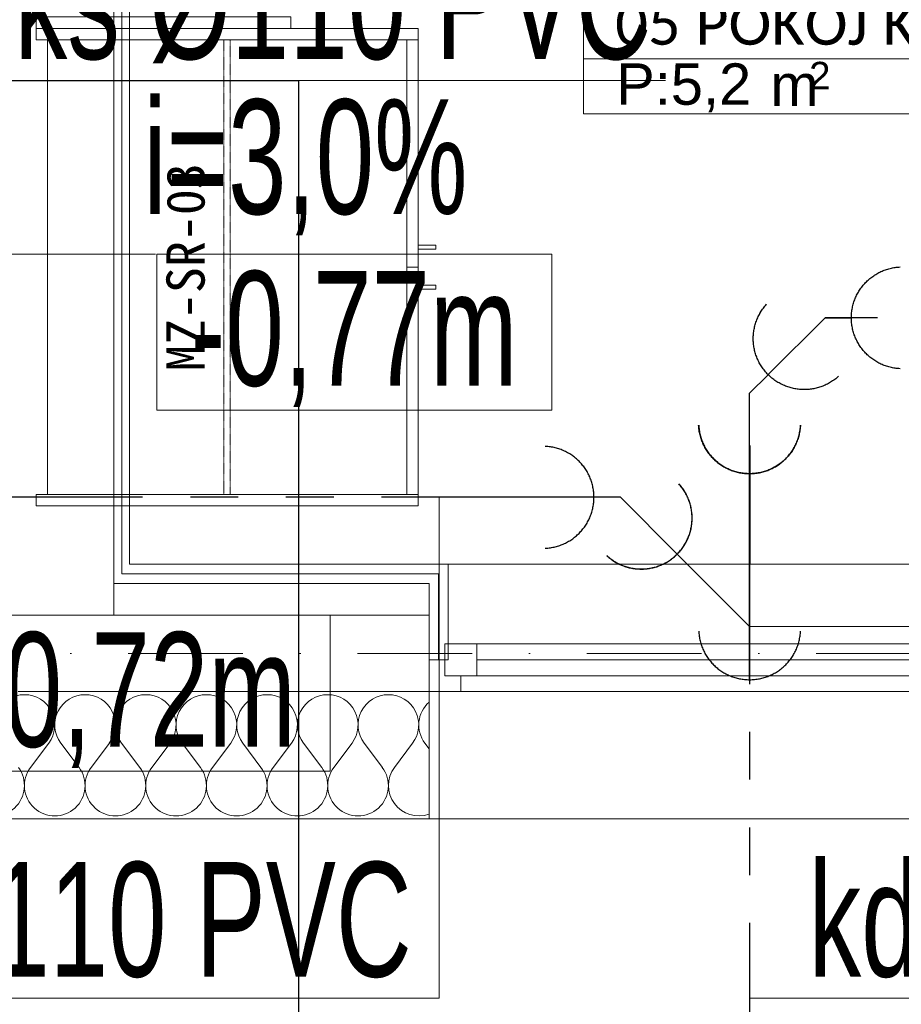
# Model space of a CAD drawing. Header units: centimetres. Extents: x -9388 to 91680, y -1419244 to 50347.
# Tile 9 of 183: x 9336 to 10720, y -711091 to -709545. Entities that reach past the tile are written whole.
import ezdxf
from ezdxf.enums import TextEntityAlignment as Align

# ---------------------------------------------------------------- set-up
doc = ezdxf.new("R2010")
doc.units = ezdxf.units.CM
for name, pattern in [('HIDDEN2', [0.1875, 0.125, -0.0625]), ('Kropki i Kreski', [360, 180, -90, 0, -90]), ('PHANTOM', [2.5, 1.25, -0.25, 0.25, -0.25, 0.25, -0.25])]:
    doc.linetypes.add(name, pattern=pattern)
for name, color, linetype in [('! Strefy Powierzchnie', 7, 'Continuous'), ('Okna ArchiCADa', 7, 'Continuous'), ('Osie', 7, 'Continuous')]:
    doc.layers.add(name, color=color, linetype=linetype)
for name, color, linetype, lineweight in [('Metryczki pomieszczeń ArchiCADa_Nr_pióra__6', 7, 'Continuous', 13), ('Okna ArchiCADa_Nr_pióra__23', 7, 'Continuous', 15), ('Okna ArchiCADa_Nr_pióra__3', 7, 'Continuous', 13), ('Okna ArchiCADa_Nr_pióra__41', 7, 'Continuous', 15), ('Osie_Nr_pióra__1', 7, 'Continuous', 13), ('Osie_Nr_pióra__4', 7, 'Continuous', 13), ('Q_ks_opis', 3, 'Continuous', 13), ('Q_podkład', 8, 'Continuous', 9), ('Q_wys prowadzenia instalacji', 6, 'Continuous', 13), ('Wnętrze - umeblowanie_Nr_pióra__1', 7, 'Continuous', 13), ('Wnętrze - umeblowanie_Nr_pióra__101', 7, 'Continuous', 5), ('Ściany wewnętrzne_Nr_pióra__1', 7, 'Continuous', 13), ('Ściany wewnętrzne_Nr_pióra__41', 7, 'Continuous', 15), ('Ściany zewnętrzne_Nr_pióra__1', 7, 'Continuous', 13), ('Ściany zewnętrzne_Nr_pióra__174', 7, 'Continuous', 5), ('Ściany zewnętrzne_Nr_pióra__41', 7, 'Continuous', 15)]:
    doc.layers.add(name, color=color, linetype=linetype, lineweight=lineweight)
doc.layers.add('Q_kd', color=7, linetype='PHANTOM', lineweight=30, true_color=0x01ff01)
doc.layers.add('Q_uwagi', color=7, linetype='Continuous', lineweight=30, true_color=0xff0101, plot=False)
doc.styles.add('Arial Narrow_____', font='ARIALN.TTF', dxfattribs={"width": 0.8})
doc.styles.add('GENERATED_STYLE_1', font='calibri.ttf')
doc.styles.add('GENERATED_STYLE_2', font='arial.ttf')
doc.styles.add('GENERATED_STYLE_3', font='calibri.ttf')
doc.styles.add('TT', font='ARIALN.TTF', dxfattribs={"height": 200})

# ---------------------------------------------------------------- blocks, each defined once
blk = doc.blocks.new('POKÓJ KIEROWNIKA_05_5', base_point=(38985.6, -710490.3))
at = {"layer": 'Metryczki pomieszczeń ArchiCADa_Nr_pióra__6', "linetype": 'Continuous'}
for p, q in [((38528, -710396.3), (38545.5, -710311.4)), ((38545.5, -710311.4), (39460.7, -710499.4)), ((38510.6, -710481.2), (38528, -710396.3)), ((39443.2, -710584.3), (38528, -710396.3)), ((38528, -710396.3), (39443.2, -710584.3)), ((39425.8, -710669.2), (38510.6, -710481.2)), ((39460.7, -710499.4), (39443.2, -710584.3)), ((39443.2, -710584.3), (39425.8, -710669.2))]:
    blk.add_line(p, q, dxfattribs=at)
at = {"layer": 'Metryczki pomieszczeń ArchiCADa_Nr_pióra__6'}
for tag, height, style, p in [('ROOM_NAME', 65, 'GENERATED_STYLE_1', (38594.5, -710321.1)), ('ROOM_AREA', 65, 'GENERATED_STYLE_2', (38577, -710413.7)), ('DUMMY_385', 65, 'GENERATED_STYLE_2', (38789.3, -710459)), ('DUMMY_386', 43.3, 'GENERATED_STYLE_2', (38874.2, -710472.3))]:
    blk.add_attdef(tag, text='', height=height, rotation=348.3916, dxfattribs=dict(at, style=style)).set_placement(p, align=Align.TOP_LEFT)
blk = doc.blocks.new('Standardowy znacznik siatki')
at = {"layer": 'Osie_Nr_pióra__4', "linetype": 'Kropki i Kreski'}
blk.add_line((1000, 0), (17990.8, 0), dxfattribs=at)
at = {"layer": 'Osie_Nr_pióra__1', "style": 'GENERATED_STYLE_3'}
for tag, p in [('AC_MarkerText_1_0', (-125, 4.9)), ('AC_MarkerText_1_1', (19115.8, 4.9))]:
    blk.add_attdef(tag, text='', height=100, rotation=360, dxfattribs=at).set_placement(p, align=Align.MIDDLE_CENTER)
blk = doc.blocks.new('Okno 19')
at = {"layer": 'Okna ArchiCADa_Nr_pióra__23', "color": 8, "linetype": 'Continuous'}
for p, q in [((-425, 25), (-375, 25)), ((-425, -25), (-425, 25)), ((-375, 25), (-375, -25)), ((-375, 25), (375, 25)), ((375, -25), (375, 25)), ((375, 25), (425, 25)), ((425, 25), (425, -25)), ((-450, 0), (-425, 0)), ((-425, 0), (-425, -25)), ((-375, 0), (375, 0)), ((425, -25), (425, 0)), ((425, 0), (450, 0)), ((-425, -25), (-400, -25)), ((-375, -25), (-425, -25)), ((-400, -25), (-400, -50)), ((375, -25), (-375, -25)), ((425, -25), (375, -25)), ((400, -50), (400, -25)), ((400, -25), (425, -25)), ((-400, -50), (-450, -50)), ((450, -50), (400, -50))]:
    blk.add_line(p, q, dxfattribs=at)
at = {"layer": 'Okna ArchiCADa_Nr_pióra__3', "color": 8, "linetype": 'Continuous'}
for p, q in [((-420, 150), (420, 150)), ((-375, 25), (375, 25)), ((400, -50), (-400, -50)), ((-450, -250), (450, -250))]:
    blk.add_line(p, q, dxfattribs=at)
at = {"layer": 'Okna ArchiCADa_Nr_pióra__41', "color": 8, "linetype": 'Continuous'}
for p, q in [((-450, -50), (-450, 0)), ((450, -50), (450, 0))]:
    blk.add_line(p, q, dxfattribs=at)
blk = doc.blocks.new('PAB.01_RZUT PRZYZIEMIA')
at = {"layer": '! Strefy Powierzchnie', "color": 8, "linetype": 'Continuous', "lineweight": 0, "flags": 128}
blk.add_lwpolyline([(39509, -707968.4), (39509, -710400.3), (42029, -710400.3), (42029, -708999.7), (41158.5, -708999.3), (41159, -707969.2)], close=True, dxfattribs=at)
at = {"layer": 'Wnętrze - umeblowanie_Nr_pióra__101', "color": 8, "linetype": 'Continuous'}
blk.add_line((39380, -710290.5), (39380, -709576.5), dxfattribs=at)
at = {"layer": 'Wnętrze - umeblowanie_Nr_pióra__101', "color": 8, "linetype": 'Continuous', "flags": 128}
for points in [[(39362, -709540.5), (39762, -709540.5), (39762, -709558.5), (39362, -709558.5)], [(39362, -709558.5), (39962, -709558.5), (39962, -709576.5), (39362, -709576.5)], [(39944, -709933.5), (39944, -709576.5), (39962, -709576.5), (39962, -709933.5)], [(39962, -709905.1), (39989.9, -709905.1), (39989.9, -709899.1), (39962, -709899.1)], [(39944, -710290.5), (39944, -709933.5), (39962, -709933.5), (39962, -710290.5)], [(39962, -709961.8), (39989.9, -709961.8), (39989.9, -709967.9), (39962, -709967.9)], [(39362, -710290.5), (39962, -710290.5), (39962, -710308.5), (39362, -710308.5)]]:
    blk.add_lwpolyline(points, close=True, dxfattribs=at)
at = {"layer": 'Wnętrze - umeblowanie_Nr_pióra__101', "color": 8, "linetype": 'HIDDEN2', "flags": 128}
blk.add_lwpolyline([(39657, -709576.5), (39667, -709576.5), (39667, -710290.5), (39657, -710290.5)], close=True, dxfattribs=at)
at = {"layer": 'Ściany wewnętrzne_Nr_pióra__1', "color": 8, "linetype": 'Continuous'}
blk.add_line((39496.5, -710400.3), (39496.5, -707969.3), dxfattribs=at)
at = {"layer": 'Ściany wewnętrzne_Nr_pióra__1', "color": 8, "linetype": 'Continuous', "flags": 128}
blk.add_lwpolyline([(39509, -710400.3), (39509, -707969.3)], dxfattribs=at)
at = {"layer": 'Ściany wewnętrzne_Nr_pióra__41', "color": 8, "linetype": 'Continuous'}
blk.add_line((39484, -710400.3), (39484, -707969.3), dxfattribs=at)
at = {"layer": 'Ściany zewnętrzne_Nr_pióra__1', "color": 8, "linetype": 'Continuous'}
for p, q in [((39496.5, -710415.3), (39496.5, -710400.3)), ((39979, -710400.3), (40009, -710400.3)), ((40009, -710550.3), (40009, -710400.3)), ((39979, -710550.3), (39994, -710550.3)), ((39994, -710550.3), (40009, -710550.3))]:
    blk.add_line(p, q, dxfattribs=at)
at = {"layer": 'Ściany zewnętrzne_Nr_pióra__1', "color": 8, "linetype": 'Continuous', "flags": 128}
blk.add_lwpolyline([(39979, -710400.3), (39509, -710400.3)], dxfattribs=at)
at = {"layer": 'Ściany zewnętrzne_Nr_pióra__174', "color": 8, "linetype": 'Continuous'}
for p, q in [((39353.3, -710719.3), (39381.9, -710681.2)), ((39429.5, -710719.3), (39400.9, -710681.2)), ((39448.6, -710719.3), (39477.1, -710681.2)), ((39524.8, -710719.3), (39496.2, -710681.2)), ((39543.8, -710719.3), (39572.4, -710681.2)), ((39620, -710719.3), (39591.4, -710681.2)), ((39639, -710719.3), (39667.6, -710681.2)), ((39715.2, -710719.3), (39686.7, -710681.2)), ((39734.3, -710719.3), (39762.9, -710681.2)), ((39810.5, -710719.3), (39781.9, -710681.2)), ((39829.5, -710719.3), (39858.1, -710681.2)), ((39905.7, -710719.3), (39877.1, -710681.2)), ((39924.8, -710719.3), (39953.3, -710681.2)), ((39979, -710690.1), (39972.4, -710681.2))]:
    blk.add_line(p, q, dxfattribs=at)
for centre, start, end in [((39343.8, -710652.7), 90, 216.8699), ((39343.8, -710652.7), 323.1301, 90), ((39439, -710652.7), 90, 216.8699), ((39439, -710652.7), 323.1301, 90), ((39534.3, -710652.7), 90, 216.8699), ((39534.3, -710652.7), 323.1301, 90), ((39629.5, -710652.7), 90, 216.8699), ((39629.5, -710652.7), 323.1301, 90), ((39724.8, -710652.7), 90, 216.8699), ((39724.8, -710652.7), 323.1301, 90), ((39820, -710652.7), 90, 216.8699), ((39820, -710652.7), 323.1301, 90), ((39915.2, -710652.7), 90, 216.8699), ((39915.2, -710652.7), 323.1301, 90), ((40010.5, -710652.7), 131.3652, 216.8699), ((39296.2, -710747.9), 143.1301, 36.8699), ((39391.4, -710747.9), 143.1301, 36.8699), ((39486.7, -710747.9), 143.1301, 36.8699), ((39581.9, -710747.9), 143.1301, 36.8699), ((39677.1, -710747.9), 143.1301, 36.8699), ((39772.4, -710747.9), 143.1301, 36.8699), ((39867.6, -710747.9), 143.1301, 36.8699), ((39962.9, -710747.9), 143.1301, 289.8248)]:
    blk.add_arc(centre, 47.6, start, end, dxfattribs=at)
at = {"layer": 'Ściany zewnętrzne_Nr_pióra__41', "color": 8, "linetype": 'Continuous'}
for p, q in [((39484, -710415.3), (39484, -710400.3)), ((39484, -710430.3), (39484, -710415.3)), ((39979, -710415.3), (39496.5, -710415.3)), ((39979, -710415.3), (39994, -710415.3)), ((39994, -710415.3), (39994, -710550.3)), ((39484, -710480.3), (39484, -710430.3)), ((39979, -710430.3), (39484, -710430.3)), ((39979, -710430.3), (39979, -710550.3)), ((39979, -710480.3), (39484, -710480.3)), ((39979, -710600.3), (39979, -710550.3)), ((39334, -710600.3), (39484, -710600.3)), ((39484, -710600.3), (39979, -710600.3)), ((39979, -710800.3), (39979, -710600.3))]:
    blk.add_line(p, q, dxfattribs=at)
at = {"layer": 'Ściany zewnętrzne_Nr_pióra__41', "color": 8, "linetype": 'Continuous', "flags": 128}
blk.add_lwpolyline([(35309, -710800.3), (39979, -710800.3)], dxfattribs=at)
at = {"layer": '! Strefy Powierzchnie', "color": 8, "linetype": 'Continuous'}
ref = blk.add_blockref('POKÓJ KIEROWNIKA_05_5', (40688.5, -709606.3), dxfattribs=dict(at, rotation=11.60840108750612))
ref.add_attrib('ROOM_NAME', '05 POKÓJ KIEROWNIKA', dxfattribs={"layer": 'Metryczki pomieszczeń ArchiCADa_Nr_pióra__6', "color": 7, "height": 65, "rotation": 360, "style": 'GENERATED_STYLE_1'}).set_placement((40271.3, -709519.3), align=Align.TOP_LEFT)
ref.add_attrib('ROOM_AREA', 'P:5,2', dxfattribs={"layer": 'Metryczki pomieszczeń ArchiCADa_Nr_pióra__6', "color": 7, "height": 65, "rotation": 360, "style": 'GENERATED_STYLE_2'}).set_placement((40272.8, -709613.5), align=Align.TOP_LEFT)
ref.add_attrib('DUMMY_385', ' m', dxfattribs={"layer": 'Metryczki pomieszczeń ArchiCADa_Nr_pióra__6', "color": 7, "height": 65, "rotation": 360, "style": 'GENERATED_STYLE_2'}).set_placement((40489.8, -709615.2), align=Align.TOP_LEFT)
ref.add_attrib('DUMMY_386', '2', dxfattribs={"layer": 'Metryczki pomieszczeń ArchiCADa_Nr_pióra__6', "color": 7, "height": 43.3, "rotation": 360, "style": 'GENERATED_STYLE_2'}).set_placement((40575.7, -709611.1), align=Align.TOP_LEFT)
at = {"layer": 'Okna ArchiCADa', "color": 8, "linetype": 'Continuous', "zscale": 1000, "rotation": 359.999997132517}
blk.add_blockref('Okno 19', (40429, -710550.3), dxfattribs=at)
at = {"layer": 'Osie', "color": 8, "linetype": 'Continuous', "zscale": 1000, "rotation": 359.999997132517}
blk.add_blockref('Standardowy znacznik siatki', (30584.3, -710540.3), dxfattribs=at)
at = {"layer": 'Wnętrze - umeblowanie_Nr_pióra__1', "color": 8, "linetype": 'Continuous', "insert": (39566.7, -709933.5), "char_height": 60, "attachment_point": 2, "rotation": 90, "style": 'GENERATED_STYLE_2'}
blk.add_mtext('\\A1;{\\fMS Gothic|b0|i0|c238|p49;MZ-SR-03}', dxfattribs=at)
blk = doc.blocks.new('fewfer')
at = {"layer": 'Q_kd'}
for p, q in [((170.7812, -76.3646), (170.8704, -76.4538)), ((170.8704, -76.4538), (170.8704, -76.4952))]:
    blk.add_line(p, q, dxfattribs=at)
at = {"layer": 'Q_kd', "extrusion": (3.70302e-18, -1.29193e-18, -1)}
for centre, start, end in [((-170.8377, -76.4211), 317.5915, 132.4086), ((-170.8704, -76.5752), 2.5915, 177.4086)]:
    blk.add_arc(centre, 0.08, start, end, dxfattribs=at)
blk = doc.blocks.new('wer ew')
at = {"layer": 'Q_kd'}
for p, q in [((170.2695, -76.1061), (170.5931, -76.1061)), ((170.3531, -76.1061), (170.4668, -76.2198))]:
    blk.add_line(p, q, dxfattribs=at)
at = {"layer": 'Q_kd', "extrusion": (3.70302e-18, -1.29193e-18, -1)}
for centre, start, end in [((-170.3495, -76.1061), 272.5915, 87.4086), ((-170.6731, -76.1061), 272.5915, 87.4086), ((-170.5234, -76.2764), 317.5915, 132.4086)]:
    blk.add_arc(centre, 0.08, start, end, dxfattribs=at)

msp = doc.modelspace()

# ---------------------------------------------------------------- block references
at = {"layer": 'Q_podkład'}
msp.add_blockref('PAB.01_RZUT PRZYZIEMIA', (-30000, 0), dxfattribs=at)

# ---------------------------------------------------------------- next in the draw order: linework, layer by layer
at = {"layer": 'Q_kd', "ltscale": 300}
for p, q in [((15933, -710013.8, 0), (10600.7, -710013.2, 0)), ((10482.4, -710213.6, 0), (10482.2, -711436.4, 0)), ((10279.3, -710295, 0), (9203.6, -710294.9))]:
    msp.add_line(p, q, dxfattribs=at)
at = {"layer": 'Q_ks_opis'}
for p, q in [((9249.5, -709640.3), (10350.4, -709640.3)), ((9994.9, -710295, 0), (9995, -711081.6, 0)), ((8927.4, -711081.7, 0), (9995, -711081.6, 0)), ((10482.2, -711081.8, 0), (11626.8, -711081.6, 0))]:
    msp.add_line(p, q, dxfattribs=at)
at = {"layer": 'Q_uwagi'}
msp.add_lwpolyline([(7974, -709640.3), (9774, -709640.3), (9774, -711440.3), (7974, -711440.3)], close=True, dxfattribs=at)
at = {"layer": 'Q_wys prowadzenia instalacji', "ltscale": 10}
for p, q in [((9549.5, -709913), (9249.5, -709913)), ((10782.3, -710498, 0), (10482.3, -710498, 0))]:
    msp.add_line(p, q, dxfattribs=at)
at = {"layer": 'Q_wys prowadzenia instalacji'}
for points in [[(10171.7, -710158), (9551.7, -710158), (9551.7, -709913), (10171.7, -709913)], [(9823.6, -710725.3), (9203.6, -710725.3), (9203.6, -710480.3), (9823.6, -710480.3)]]:
    msp.add_3dface(points, dxfattribs=at)

# ---------------------------------------------------------------- next in the draw order: block references
at = {"layer": 'Q_kd', "lineweight": 40, "ltscale": 0.2, "zscale": 1000}
for name, p, xscale, yscale, rotation in [('fewfer', (-65810.4, -880902.7, 0), -1000, -999.9999999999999, 270.0143082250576), ('fewfer', (77288.5, -884999.7, 0), -1000, -1000, 315.0143082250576), ('wer ew', (86588.8, -880850.9, 0), 1000, -1000, 90.00012983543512), ('fewfer', (86733.8, -881165.2, 0), 1000, -1000, 90.00021441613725)]:
    msp.add_blockref(name, p, dxfattribs=dict(at, xscale=xscale, yscale=yscale, rotation=rotation))

# ---------------------------------------------------------------- next in the draw order: texts
at = {"layer": 'Q_ks_opis', "style": 'Arial Narrow_____', "width": 0.8}
for s, p in [('ks Ø110 PVC', (9328.6, -709606.7)), ('i=3,0%%%', (9530.5, -709850.1)), ('kd Ø110 PVC', (8943.2, -711048, 0)), ('kd Ø160 PVC', (10575, -711048, 0))]:
    msp.add_text(s, height=180, dxfattribs=at).set_placement(p)
at = {"layer": 'Q_wys prowadzenia instalacji', "style": 'TT', "width": 0.8}
for s, p in [('-0,77m', (9861.2, -710029.8, 6.4)), ('-0,72m', (9513.2, -710597, 6.4))]:
    msp.add_text(s, height=180, dxfattribs=at).set_placement(p, align=Align.MIDDLE_CENTER)

doc.saveas('drawing.dxf')
